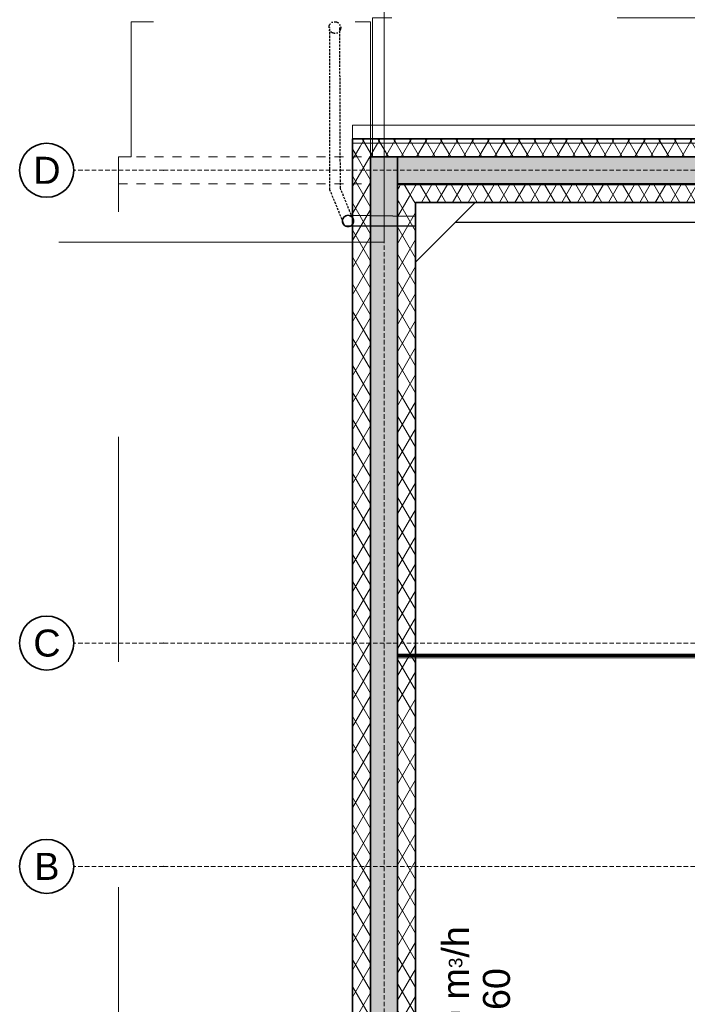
# Model space of a CAD drawing. Header units: millimetres. Extents: x 42175 to 97175, y 10092 to 468192.
# Tile 2 of 235: x 51422 to 58838, y 21347 to 32281. Entities that reach past the tile are written whole.
import ezdxf

# ---------------------------------------------------------------- set-up
doc = ezdxf.new("R2010")
doc.units = ezdxf.units.MM
for name, pattern in [('DASHDOT', [1, 0.5, -0.25, 0, -0.25]), ('DASHED', [0.75, 0.5, -0.25]), ('Dashed2cust', [50, 25, -25]), ('HIDDEN', [0.375, 0.25, -0.125]), ('JIS_02_0.7', [2, 1, -1]), ('Wipeout_Contour', [1000, 0, -1000])]:
    doc.linetypes.add(name, pattern=pattern)
for name, color, linetype in [('#Przebicia', 8, 'Continuous'), ('- A - ocieplenie', 8, 'Continuous'), ('2D - Ogólne', 8, 'Continuous'), ('FLUID-WD1-150-ARRGR', 8, 'Continuous'), ('Instalacje - Wod_Kan', 8, 'Continuous'), ('Konstrukcja - Dach', 8, 'Continuous'), ('Konstrukcja - Siatka mod', 8, 'Continuous'), ('Konstrukcja - Ściany zewnętrzne', 8, 'Continuous'), ('z JAN', 8, 'Continuous')]:
    doc.layers.add(name, color=color, linetype=linetype)
doc.styles.add('STYL_AUTOMATYCZNY_1', font='ARIALN.TTF')
pattern_1 = [(60, (-175208.28, 306786.62), (-129.90381, 75), []), (120, (-175208.28, 306786.62), (129.90381, 75), [])]
pattern_2 = [(60, (-175208.59, 306786.62), (-129.90381, 75), []), (120, (-175208.59, 306786.62), (129.90381, 75), [])]

msp = doc.modelspace()

# ---------------------------------------------------------------- hatches: boundary and pattern name
at = {"layer": '- A - ocieplenie', "linetype": 'Continuous', "lineweight": 13, "ltscale": 100}
h = msp.add_hatch(dxfattribs=at)
h.set_pattern_fill('Izolacja_miękka_0007_0007', color=8, style=0, pattern_type=2)
h.set_pattern_definition(pattern_1)
h.paths.add_polyline_path([(55120, 30759), (55120, 17679), (55320, 17679), (55320, 30759)])
at = {"layer": '- A - ocieplenie', "linetype": 'Continuous', "lineweight": 15}
h = msp.add_hatch(dxfattribs=at)
h.set_pattern_fill('Izolacja_miękka_0007', color=8, style=0, pattern_type=2)
h.set_pattern_definition(pattern_2)
h.paths.add_polyline_path([(55120, 30759), (55120, 17679), (55320, 17679), (55320, 30759)])
at = {"layer": '- A - ocieplenie', "linetype": 'Continuous', "lineweight": 13}
msp.add_hatch(color=8, dxfattribs=at).paths.add_polyline_path([(55620, 30459), (66940, 30459), (67140, 30759), (55620, 30759)])
at = {"layer": '- A - ocieplenie', "linetype": 'Continuous', "lineweight": 13, "ltscale": 100}
h = msp.add_hatch(dxfattribs=at)
h.set_pattern_fill('Izolacja_miękka_0007_0007', color=8, style=0, pattern_type=2)
h.set_pattern_definition(pattern_1)
h.paths.add_polyline_path([(55820, 30251), (55620, 30451), (55620, 30251)])
h = msp.add_hatch(dxfattribs=at)
h.set_pattern_fill('Izolacja_miękka_0007_0007', color=8, style=0, pattern_type=2)
h.set_pattern_definition(pattern_1)
h.paths.add_polyline_path([(55820, 30451), (55620, 30451), (55820, 30251)])
at = {"layer": '- A - ocieplenie', "linetype": 'Continuous', "lineweight": 15}
h = msp.add_hatch(dxfattribs=at)
h.set_pattern_fill('Izolacja_miękka_0007', color=8, style=0, pattern_type=2)
h.set_pattern_definition(pattern_2)
h.paths.add_polyline_path([(55820, 30251), (55620, 30451), (55620, 30251)])
h = msp.add_hatch(dxfattribs=at)
h.set_pattern_fill('Izolacja_miękka_0007', color=8, style=0, pattern_type=2)
h.set_pattern_definition(pattern_2)
h.paths.add_polyline_path([(55820, 30451), (55620, 30451), (55820, 30251)])
at = {"layer": '- A - ocieplenie', "linetype": 'Continuous', "lineweight": 13, "ltscale": 100}
h = msp.add_hatch(dxfattribs=at)
h.set_pattern_fill('Izolacja_miękka_0007_0007', color=8, style=0, pattern_type=2)
h.set_pattern_definition(pattern_1)
h.paths.add_polyline_path([(55820, 30251), (66940, 30251), (66940, 30451), (55820, 30451)])
at = {"layer": '- A - ocieplenie', "linetype": 'Continuous', "lineweight": 15}
h = msp.add_hatch(dxfattribs=at)
h.set_pattern_fill('Izolacja_miękka_0007', color=8, style=0, pattern_type=2)
h.set_pattern_definition(pattern_2)
h.paths.add_polyline_path([(55820, 30251), (66940, 30251), (66940, 30451), (55820, 30451)])
at = {"layer": '- A - ocieplenie', "linetype": 'Continuous', "lineweight": 13, "ltscale": 100}
h = msp.add_hatch(dxfattribs=at)
h.set_pattern_fill('Izolacja_miękka_0007_0007', color=8, style=0, pattern_type=2)
h.set_pattern_definition(pattern_1)
h.paths.add_polyline_path([(55820, 18179), (55820, 30251), (55620, 30251), (55620, 18179)])
at = {"layer": '- A - ocieplenie', "linetype": 'Continuous', "lineweight": 15}
h = msp.add_hatch(dxfattribs=at)
h.set_pattern_fill('Izolacja_miękka_0007', color=8, style=0, pattern_type=2)
h.set_pattern_definition(pattern_2)
h.paths.add_polyline_path([(55820, 18179), (55820, 30251), (55620, 30251), (55620, 18179)])
at = {"layer": 'Konstrukcja - Ściany zewnętrzne', "linetype": 'Continuous', "lineweight": 13}
msp.add_hatch(color=8, dxfattribs=at).paths.add_polyline_path([(55320, 30759), (55320, 17679), (55620, 17979), (55620, 30759)])

# ---------------------------------------------------------------- linework, layer by layer
at = {"layer": '#Przebicia', "color": 8, "linetype": 'DASHDOT', "lineweight": 25, "ltscale": 100}
msp.add_circle((54923, 32194), 65, dxfattribs=at)
at = {"layer": '- A - ocieplenie', "color": 8, "linetype": 'Continuous', "lineweight": 13, "ltscale": 100, "flags": 128}
for points in [[(55120, 30759), (55120, 17479)], [(55320, 30759), (67140, 30759)], [(55320, 17679), (55320, 30759)], [(55620, 30451), (55620, 30251)], [(66940, 30451), (55620, 30451)], [(55620, 30251), (55620, 18179)], [(55820, 30251), (66940, 30251)], [(55820, 18179), (55820, 30251)]]:
    msp.add_lwpolyline(points, dxfattribs=at)
at = {"layer": '- A - ocieplenie', "color": 8, "linetype": 'Continuous', "lineweight": 35, "ltscale": 100, "flags": 128}
for points in [[(55120, 30759), (55120, 17479)], [(55320, 30759), (67140, 30759)], [(55320, 17679), (55320, 30759)], [(67140, 30759), (55620, 30759)], [(55620, 30759), (55620, 30459)], [(55620, 30459), (66940, 30459)], [(55620, 30451), (55620, 30251)], [(66940, 30451), (55620, 30451)], [(55620, 30251), (55620, 18179)], [(55820, 30251), (66940, 30251)], [(55820, 18179), (55820, 30251)]]:
    msp.add_lwpolyline(points, dxfattribs=at)
at = {"color": 8, "linetype": 'HIDDEN', "lineweight": 25, "ltscale": 100}
for p, q in [((54868, 30392), (54868, 32194)), ((54985, 30407), (54978, 32194)), ((55133, 30045), (54985, 30407)), ((55032, 29991), (54868, 30392))]:
    msp.add_line(p, q, dxfattribs=at)
at = {"color": 8, "linetype": 'Continuous', "lineweight": 25, "ltscale": 100}
for p, q in [((55820, 29589), (56483, 30251)), ((55068, 30110), (55820, 30101)), ((55032, 29991), (55820, 29991)), ((56262, 30031), (66940, 30031))]:
    msp.add_line(p, q, dxfattribs=at)
at = {"layer": '2D - Ogólne', "color": 8, "linetype": 'JIS_02_0.7', "lineweight": 13, "ltscale": 100}
for p, q in [((52520, 30759), (55320, 30759)), ((52520, 30459), (55320, 30459))]:
    msp.add_line(p, q, dxfattribs=at)
at = {"layer": 'Instalacje - Wod_Kan', "color": 8, "linetype": 'Continuous', "lineweight": 13, "ltscale": 100, "flags": 128}
for points in [[(55069, 30110, 0.414214), (55004, 30045, 0.414214), (55069, 29980, 0.414214), (55134, 30045, 0.414214)], [(55069, 30105, -1), (55069, 29985, -1)]]:
    msp.add_lwpolyline(points, format="xyb", close=True, dxfattribs=at)
at = {"layer": 'Konstrukcja - Dach', "color": 8, "linetype": 'Continuous', "lineweight": 13, "ltscale": 100, "flags": 128}
for points in [[(55620, 30451), (67140, 30451)], [(55620, 25209), (55620, 30451)], [(55620, 30451), (67140, 30451)], [(55620, 25209), (55620, 30451)], [(55620, 30451), (67140, 30451)], [(55620, 25209), (55620, 30451)], [(55620, 30451), (67140, 30451)], [(55620, 25209), (55620, 30451)], [(55620, 25220), (55620, 25235)], [(55620, 25235), (66257, 25235)], [(55620, 25222), (66257, 25234)], [(55620, 25222), (66257, 25234)], [(55620, 25220), (55620, 25232)], [(55620, 25232), (66257, 25232)], [(55620, 25209), (55620, 25222)], [(55620, 25209), (55620, 25222)], [(55620, 25209), (66257, 25220)], [(55620, 17979), (55620, 25220)], [(55620, 25220), (66257, 25220)], [(55620, 25209), (66257, 25220)], [(55620, 17979), (55620, 25220)], [(55620, 25220), (66257, 25220)], [(55620, 25209), (55620, 25195)], [(66257, 25209), (55620, 25209)], [(55620, 25209), (55620, 25195)], [(66257, 25209), (55620, 25209)], [(55620, 17979), (55620, 25209)], [(55620, 25209), (55620, 25195)], [(66257, 25209), (55620, 25209)], [(55620, 25209), (55620, 25195)], [(66257, 25209), (55620, 25209)], [(55620, 17979), (55620, 25209)], [(66257, 25195), (55620, 25195)], [(66257, 25195), (55620, 25195)], [(66257, 25195), (55620, 25195)], [(66257, 25195), (55620, 25195)]]:
    msp.add_lwpolyline(points, dxfattribs=at)
at = {"layer": 'Konstrukcja - Siatka mod', "color": 8, "linetype": 'DASHED', "lineweight": 13, "ltscale": 100}
for p, q in [((53022, 30609), (52022, 30609)), ((53022, 30609), (82467, 30609)), ((53022, 25359), (52022, 25359)), ((53022, 25359), (82467, 25359)), ((53022, 22879), (52022, 22879)), ((53022, 22879), (82467, 22879))]:
    msp.add_line(p, q, dxfattribs=at)
at = {"layer": 'Konstrukcja - Siatka mod', "color": 8, "linetype": 'Continuous', "lineweight": 35, "ltscale": 100}
for centre in [(51722, 30609), (51722, 25359), (51722, 22879)]:
    msp.add_circle(centre, 300, dxfattribs=at)
at = {"layer": 'Konstrukcja - Siatka mod', "color": 8, "linetype": 'DASHED', "lineweight": 13, "ltscale": 100}
for p in [(53022, 30609), (53022, 30609), (53022, 25359), (53022, 25359), (53022, 22879), (53022, 22879)]:
    msp.add_point(p, dxfattribs=at)
at = {"layer": 'Konstrukcja - Ściany zewnętrzne', "color": 8, "linetype": 'Continuous', "lineweight": 13, "ltscale": 100, "flags": 128}
for points in [[(55320, 30759), (55320, 17679)], [(55320, 30759), (55620, 30759)], [(55620, 17979), (55620, 30759)]]:
    msp.add_lwpolyline(points, dxfattribs=at)
at = {"layer": 'Konstrukcja - Ściany zewnętrzne', "color": 8, "linetype": 'Continuous', "lineweight": 35, "ltscale": 100, "flags": 128}
for points in [[(55320, 30759), (55320, 17679)], [(55320, 30759), (55620, 30759)], [(55620, 17979), (55620, 30759)]]:
    msp.add_lwpolyline(points, dxfattribs=at)

# ---------------------------------------------------------------- texts
at = {"layer": 'FLUID-WD1-150-ARRGR', "color": 8, "linetype": 'Continuous', "lineweight": 35, "insert": (56493, 21400), "char_height": 300, "attachment_point": 5, "rotation": 90, "line_spacing_factor": 0.907426, "style": 'STYL_AUTOMATYCZNY_1'}
msp.add_mtext('\\A1;{\\pqc;\\fArial|b0|i0|c238|p0;\\W1.000000;240 m\\fArial|b0|i0|c238|p0;\\H0.500000x;\\W1.000000;3\\fArial|b0|i0|c238|p0;\\H2.000000x;\\W1.000000;/h\\P\\pqc;\\fArial|b0|i0|c238|p0;\\W1.000000;160}', dxfattribs=at)
at = {"layer": 'Konstrukcja - Siatka mod', "color": 8, "linetype": 'Continuous', "lineweight": 13, "char_height": 300, "attachment_point": 1, "style": 'STYL_AUTOMATYCZNY_1'}
for s, insert in [('\\A1;{\\pql;\\pt0;\\fArial|b0|i0|c238|p0;\\W1.000000;D}', (51574, 30759)), ('\\A1;{\\pql;\\pt0;\\fArial|b0|i0|c238|p0;\\W1.000000;C}', (51574, 25509)), ('\\A1;{\\pql;\\pt0;\\fArial|b0|i0|c238|p0;\\W1.000000;B}', (51585, 23029))]:
    msp.add_mtext(s, dxfattribs=dict(at, insert=insert))

# ---------------------------------------------------------------- wipeouts: each hides what was drawn before it
at = {"color": 8, "linetype": 'Wipeout_Contour', "lineweight": 0, "ltscale": 230445.792009}
msp.add_wipeout([(55120, 30909), (82860, 30909), (82860, 31109), (55120, 31109)], dxfattribs=at).dxf.layer = '- A - ocieplenie'

# ---------------------------------------------------------------- next in the draw order: hatches: boundary and pattern name
at = {"layer": '- A - ocieplenie', "linetype": 'Continuous', "lineweight": 13, "ltscale": 100}
h = msp.add_hatch(dxfattribs=at)
h.set_pattern_fill('Izolacja_miękka_0007_0007', color=8, style=0, pattern_type=2)
h.set_pattern_definition(pattern_1)
h.paths.add_polyline_path([(55120, 30759), (55320, 30759), (55120, 30959)])
h = msp.add_hatch(dxfattribs=at)
h.set_pattern_fill('Izolacja_miękka_0007_0007', color=8, style=0, pattern_type=2)
h.set_pattern_definition(pattern_1)
h.paths.add_polyline_path([(55120, 30959), (55320, 30759), (55320, 30959)])
at = {"layer": '- A - ocieplenie', "linetype": 'Continuous', "lineweight": 15}
h = msp.add_hatch(dxfattribs=at)
h.set_pattern_fill('Izolacja_miękka_0007', color=8, style=0, pattern_type=2)
h.set_pattern_definition(pattern_2)
h.paths.add_polyline_path([(55120, 30759), (55320, 30759), (55120, 30959)])
h = msp.add_hatch(dxfattribs=at)
h.set_pattern_fill('Izolacja_miękka_0007', color=8, style=0, pattern_type=2)
h.set_pattern_definition(pattern_2)
h.paths.add_polyline_path([(55120, 30959), (55320, 30759), (55320, 30959)])
at = {"layer": '- A - ocieplenie', "linetype": 'Continuous', "lineweight": 13, "ltscale": 100}
h = msp.add_hatch(dxfattribs=at)
h.set_pattern_fill('Izolacja_miękka_0007_0007', color=8, style=0, pattern_type=2)
h.set_pattern_definition(pattern_1)
h.paths.add_polyline_path([(55320, 30759), (67140, 30759), (67140, 30959), (55320, 30959)])
at = {"layer": '- A - ocieplenie', "linetype": 'Continuous', "lineweight": 15}
h = msp.add_hatch(dxfattribs=at)
h.set_pattern_fill('Izolacja_miękka_0007', color=8, style=0, pattern_type=2)
h.set_pattern_definition(pattern_2)
h.paths.add_polyline_path([(55320, 30759), (67140, 30759), (67140, 30959), (55320, 30959)])

# ---------------------------------------------------------------- next in the draw order: linework, layer by layer
at = {"layer": '- A - ocieplenie', "color": 8, "linetype": 'Wipeout_Contour', "lineweight": 13, "ltscale": 100}
for p, q in [((82860, 31109), (55120, 31109)), ((55120, 31109), (55120, 30909)), ((55120, 30909), (82860, 30909))]:
    msp.add_line(p, q, dxfattribs=at)
at = {"layer": '- A - ocieplenie', "color": 8, "linetype": 'Continuous', "lineweight": 13, "ltscale": 100, "flags": 128}
for points in [[(82860, 31109), (55120, 31109)], [(55120, 31109), (55120, 30909)], [(55120, 30959), (55120, 30759)], [(67140, 30959), (55120, 30959)], [(55120, 30909), (82860, 30909)]]:
    msp.add_lwpolyline(points, dxfattribs=at)
at = {"layer": '- A - ocieplenie', "color": 8, "linetype": 'Continuous', "lineweight": 35, "ltscale": 100, "flags": 128}
for points in [[(55120, 30959), (55120, 30759)], [(67140, 30959), (55120, 30959)]]:
    msp.add_lwpolyline(points, dxfattribs=at)
at = {"color": 8, "linetype": 'Continuous', "lineweight": 13, "ltscale": 100, "flags": 128}
msp.add_lwpolyline([(51856, 29809), (55470, 29809), (55470, 33321)], dxfattribs=at)
at = {"layer": 'Konstrukcja - Siatka mod', "color": 8, "linetype": 'DASHED', "lineweight": 13, "ltscale": 100}
msp.add_line((55470, 16600), (55470, 33565), dxfattribs=at)
at = {"layer": 'z JAN', "color": 8, "linetype": 'Dashed2cust', "lineweight": 13, "ltscale": 100, "flags": 128}
for points in [[(82660, 34181), (82660, 30759), (55340, 30759), (55340, 32300), (79270, 32300), (79270, 34181)], [(52520, 17729), (55320, 17729), (55320, 32259), (55020, 32259), (55020, 32129), (53130, 32129), (53130, 32259), (52660, 32259), (52660, 30759), (52520, 30759)]]:
    msp.add_lwpolyline(points, close=True, dxfattribs=at)

doc.saveas('drawing.dxf')
